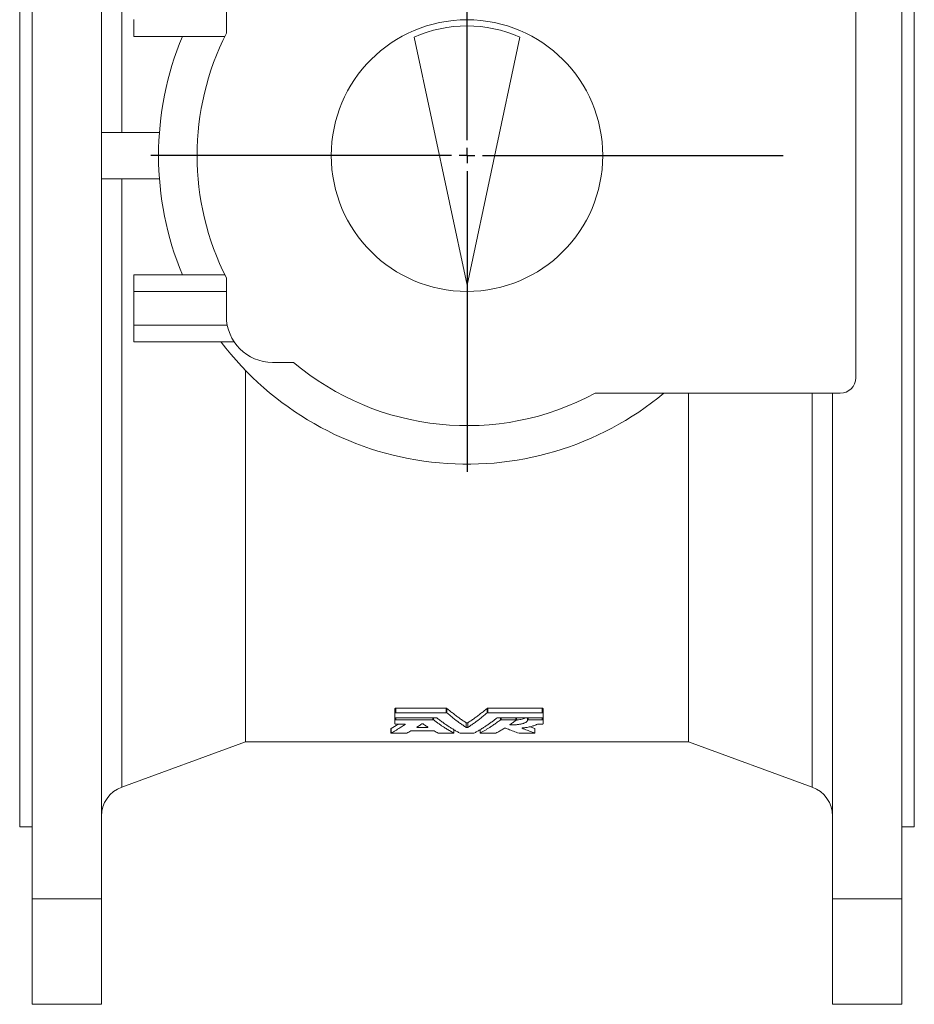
# Model space of a CAD drawing. Header units: millimetres. Extents: x -392 to 966, y -238 to 851.
# Tile 2 of 3: x 535 to 825, y 270 to 589. Entities that reach past the tile are written whole.
import ezdxf

# ---------------------------------------------------------------- set-up
doc = ezdxf.new("R2010")
doc.units = ezdxf.units.MM
doc.layers.add('FORMAT', color=7, linetype='Continuous')

# ---------------------------------------------------------------- blocks, each defined once
blk = doc.blocks.new('SW_CENTERMARKSYMBOL_1')
at = {"layer": 'FORMAT', "color": 0}
for p, q in [((0, 5), (0, 102.5)), ((-5, 0), (-102.5, 0)), ((0, 0), (-2.5, 0)), ((0, 0), (0, 2.5)), ((0, 0), (0, -2.5)), ((0, 0), (2.5, 0)), ((5, 0), (102.5, 0)), ((0, -5), (0, -102.5))]:
    blk.add_line(p, q, dxfattribs=at)

msp = doc.modelspace()

# ---------------------------------------------------------------- linework, layer by layer
at = {"color": 7, "linetype": 'Continuous', "lineweight": 15}
for p, q in [((538.76, 779.75), (538.76, 304.04)), ((561.26, 779.75), (561.26, 304.04)), ((820.76, 779.75), (820.76, 304.04)), ((534.76, 756.39), (534.76, 541.89)), ((824.76, 756.39), (824.76, 541.89)), ((805.76, 472.89), (805.76, 616.89)), ((601.76, 596.89), (601.76, 584.55)), ((571.76, 583.49), (571.76, 588.94)), ((601.23, 583.49), (571.76, 583.49)), ((679.76, 502.89), (662.68, 583.26)), ((679.76, 502.89), (696.84, 583.26)), ((561.26, 552.39), (580.04, 552.39)), ((534.76, 541.89), (534.76, 327.39)), ((824.76, 541.89), (824.76, 327.39)), ((561.26, 537.39), (580.04, 537.39)), ((571.76, 500.85), (571.76, 506.3)), ((601.23, 506.3), (571.76, 506.3)), ((601.76, 505.24), (601.76, 492.89)), ((571.76, 489.94), (571.76, 500.85)), ((601.76, 500.85), (571.76, 500.85)), ((602.05, 489.94), (571.76, 489.94)), ((571.76, 484.49), (571.76, 489.94)), ((604.34, 484.49), (571.76, 484.49)), ((616.76, 477.89), (623.48, 477.89)), ((607.97, 475.28), (607.97, 354.89)), ((721.32, 467.89), (800.76, 467.89)), ((751.55, 467.89), (751.55, 354.89)), ((798.26, 467.89), (798.26, 304.04)), ((656.41, 365.75), (656.41, 364.25)), ((656.41, 364.25), (656.41, 362.77)), ((656.65, 365.84), (673.05, 365.84)), ((656.65, 364.34), (673.05, 364.34)), ((686.47, 365.84), (704.17, 365.84)), ((686.47, 364.34), (704.17, 364.34)), ((704.41, 365.75), (704.41, 364.25)), ((704.41, 362.77), (704.41, 364.25)), ((656.41, 362.77), (656.41, 362.05)), ((656.41, 362.05), (656.41, 360.74)), ((656.65, 362.69), (669.84, 362.69)), ((656.65, 362.12), (668.66, 362.12)), ((656.65, 360.67), (659.47, 360.67)), ((689.68, 362.69), (704.17, 362.69)), ((690.86, 362.12), (695.54, 362.12)), ((695.78, 362.05), (695.78, 362.69)), ((699.36, 362.69), (699.36, 362.05)), ((699.6, 362.12), (704.17, 362.12)), ((702.79, 360.67), (704.17, 360.67)), ((704.41, 362.77), (704.41, 362.05)), ((704.41, 360.74), (704.41, 362.05)), ((655.11, 359.28), (655.11, 357.78)), ((655.35, 357.72), (660.03, 357.72)), ((661.74, 358.49), (668.89, 358.49)), ((663.78, 359.61), (666.85, 359.61)), ((670.6, 357.72), (675.28, 357.72)), ((675.52, 357.78), (675.52, 358.88)), ((677.72, 357.72), (681.8, 357.72)), ((684, 358.88), (684, 357.78)), ((684.24, 357.72), (688.92, 357.72)), ((696.82, 357.72), (701.5, 357.72)), ((701.7, 359.3), (700.23, 359.84)), ((701.74, 357.78), (701.74, 359.28)), ((567.84, 340.29), (607.97, 354.89)), ((607.97, 354.89), (751.55, 354.89)), ((751.55, 354.89), (791.68, 340.29)), ((534.76, 327.39), (538.76, 327.39)), ((820.76, 327.39), (824.76, 327.39)), ((561.26, 304.04), (538.76, 304.04)), ((538.76, 304.04), (538.76, 269.89)), ((561.26, 304.04), (561.26, 269.89)), ((798.26, 304.04), (820.76, 304.04)), ((798.26, 304.04), (798.26, 269.89)), ((820.76, 304.04), (820.76, 269.89)), ((561.26, 269.89), (538.76, 269.89)), ((798.26, 269.89), (820.76, 269.89))]:
    msp.add_line(p, q, dxfattribs=at)
at = {"color": 8, "linetype": 'Continuous', "lineweight": 0}
for p, q in [((567.84, 743.5), (567.84, 552.39)), ((567.84, 537.39), (567.84, 340.29)), ((791.68, 340.29), (791.68, 467.89)), ((656.65, 365.84), (656.65, 364.34)), ((673.05, 365.84), (673.05, 364.34)), ((673.27, 365.79), (673.27, 364.29)), ((686.25, 365.79), (686.25, 364.29)), ((686.47, 365.84), (686.47, 364.34)), ((704.17, 365.84), (704.17, 364.34)), ((656.65, 362.69), (656.65, 362.12)), ((659.69, 360.63), (659.69, 360.58)), ((668.66, 362.69), (668.66, 362.12)), ((668.88, 362.69), (668.88, 362.08)), ((679.54, 361.1), (679.54, 359.6)), ((679.98, 361.1), (679.98, 359.6)), ((690.64, 362.69), (690.64, 362.08)), ((690.86, 362.69), (690.86, 362.12)), ((693.88, 360.66), (693.88, 360.41)), ((695.54, 362.69), (695.54, 362.12)), ((699.6, 362.69), (699.6, 362.12)), ((704.17, 362.69), (704.17, 362.12)), ((655.13, 359.3), (655.13, 357.8)), ((663.78, 359.84), (663.78, 359.61)), ((666.85, 359.84), (666.85, 359.61)), ((675.5, 358.89), (675.5, 357.8)), ((684.02, 358.89), (684.02, 357.8)), ((697.61, 359.41), (697.61, 359.34)), ((701.7, 359.3), (701.7, 357.8))]:
    msp.add_line(p, q, dxfattribs=at)
at = {"color": 7, "linetype": 'Continuous', "lineweight": 15}
msp.add_circle((679.76, 544.89), 44, dxfattribs=at)
for centre, radius, start, end in [((679.76, 544.89), 87.5, 153.0533, 206.9467), ((679.76, 544.89), 42, 66, 114), ((679.76, 544.89), 100, 157.298, 202.702), ((616.76, 492.89), 15, 180, 270), ((679.76, 544.89), 100, 217.1613, 309.6461), ((679.76, 544.89), 87.5, 229.9706, 298.3576), ((800.76, 472.89), 5, 270, 0), ((571.26, 330.89), 10, 110, 180), ((788.26, 330.89), 10, 0, 70)]:
    msp.add_arc(centre, radius, start, end, dxfattribs=at)
for points, knots in [([(656.65, 365.84), (656.58, 365.84), (656.52, 365.83), (656.43, 365.8), (656.41, 365.78), (656.41, 365.75)], [0, 0, 0, 0, 0.5, 0.5, 1, 1, 1, 1]), ([(656.65, 364.34), (656.65, 364.34), (656.64, 364.34), (656.63, 364.34), (656.62, 364.34), (656.61, 364.34), (656.6, 364.34), (656.59, 364.34), (656.58, 364.34), (656.57, 364.34), (656.56, 364.34), (656.55, 364.33), (656.54, 364.33), (656.54, 364.33), (656.53, 364.33), (656.52, 364.33), (656.51, 364.33), (656.5, 364.32), (656.49, 364.32), (656.48, 364.32), (656.47, 364.31), (656.44, 364.3), (656.42, 364.29), (656.41, 364.27), (656.41, 364.26), (656.41, 364.25)], [0, 0, 0, 0, 0.015568, 0.031165, 0.062424, 0.087473, 0.125059, 0.153667, 0.170805, 0.196451, 0.217813, 0.249942, 0.278562, 0.295749, 0.321531, 0.343003, 0.375154, 0.40009, 0.437526, 0.468808, 0.500132, 0.624943, 0.749915, 0.874789, 1, 1, 1, 1]), ([(673.27, 365.79), (673.25, 365.8), (673.22, 365.82), (673.14, 365.83), (673.1, 365.84), (673.05, 365.84)], [0, 0, 0, 0, 0.5, 0.5, 1, 1, 1, 1]), ([(673.27, 364.29), (673.27, 364.29), (673.27, 364.29), (673.26, 364.29), (673.25, 364.3), (673.24, 364.3), (673.23, 364.31), (673.22, 364.31), (673.21, 364.32), (673.2, 364.32), (673.18, 364.33), (673.16, 364.33), (673.15, 364.33), (673.13, 364.33), (673.12, 364.34), (673.1, 364.34), (673.08, 364.34), (673.06, 364.34), (673.05, 364.34), (673.05, 364.34)], [0, 0, 0, 0, 0.031133, 0.062338, 0.124879, 0.196401, 0.249953, 0.299774, 0.374544, 0.446018, 0.499633, 0.581057, 0.642019, 0.684864, 0.749237, 0.830866, 0.892001, 0.935209, 1, 1, 1, 1]), ([(679.54, 361.1), (679.36, 361.21), (679.01, 361.44), (678.48, 361.79), (677.95, 362.15), (677.43, 362.52), (676.91, 362.89), (676.38, 363.28), (675.86, 363.67), (675.34, 364.08), (674.82, 364.49), (674.3, 364.91), (673.78, 365.35), (673.44, 365.64), (673.27, 365.79)], [0, 0, 0, 0, 0.083502, 0.166962, 0.250383, 0.333767, 0.41712, 0.500444, 0.583744, 0.667023, 0.750284, 0.833532, 0.916769, 1, 1, 1, 1]), ([(679.54, 359.6), (679.36, 359.71), (679, 359.94), (678.47, 360.3), (677.94, 360.66), (677.41, 361.03), (676.9, 361.4), (676.2, 361.91), (675.33, 362.58), (674.29, 363.42), (673.61, 364), (673.27, 364.29)], [0, 0, 0, 0, 0.085177, 0.169647, 0.253408, 0.336462, 0.418808, 0.500446, 0.669415, 0.835933, 1, 1, 1, 1]), ([(686.25, 365.79), (686.08, 365.64), (685.73, 365.35), (685.22, 364.91), (684.7, 364.49), (684.18, 364.08), (683.66, 363.67), (683.14, 363.28), (682.61, 362.89), (682.09, 362.52), (681.56, 362.15), (681.04, 361.79), (680.51, 361.44), (680.16, 361.21), (679.98, 361.1)], [0, 0, 0, 0, 0.083231, 0.166468, 0.249716, 0.332977, 0.416256, 0.499556, 0.58288, 0.666233, 0.749617, 0.833038, 0.916498, 1, 1, 1, 1]), ([(686.25, 364.29), (686.08, 364.14), (685.74, 363.85), (685.23, 363.43), (684.71, 363.01), (684.19, 362.59), (683.67, 362.18), (682.97, 361.65), (682.1, 361.02), (681.05, 360.29), (680.34, 359.83), (679.98, 359.6)], [0, 0, 0, 0, 0.081726, 0.164065, 0.247017, 0.330583, 0.414763, 0.499557, 0.663536, 0.83035, 1, 1, 1, 1]), ([(686.47, 365.84), (686.42, 365.84), (686.38, 365.84), (686.3, 365.82), (686.27, 365.8), (686.25, 365.79)], [0, 0, 0, 0, 0.5, 0.5, 1, 1, 1, 1]), ([(686.47, 364.34), (686.47, 364.34), (686.47, 364.34), (686.46, 364.34), (686.45, 364.34), (686.43, 364.34), (686.42, 364.34), (686.4, 364.34), (686.38, 364.33), (686.37, 364.33), (686.35, 364.33), (686.34, 364.33), (686.32, 364.32), (686.31, 364.32), (686.3, 364.31), (686.29, 364.31), (686.28, 364.3), (686.27, 364.3), (686.26, 364.29), (686.25, 364.29), (686.25, 364.29)], [0, 0, 0, 0, 0.015548, 0.031118, 0.062313, 0.124837, 0.196317, 0.249784, 0.320951, 0.374534, 0.446049, 0.499602, 0.549418, 0.624306, 0.695814, 0.749422, 0.799325, 0.874489, 0.937283, 1, 1, 1, 1]), ([(704.41, 365.75), (704.41, 365.78), (704.38, 365.8), (704.3, 365.83), (704.23, 365.84), (704.17, 365.84)], [0, 0, 0, 0, 0.5, 0.5, 1, 1, 1, 1]), ([(704.41, 364.25), (704.41, 364.26), (704.4, 364.27), (704.39, 364.29), (704.37, 364.3), (704.35, 364.31), (704.33, 364.32), (704.33, 364.32), (704.32, 364.32), (704.31, 364.32), (704.3, 364.33), (704.29, 364.33), (704.28, 364.33), (704.27, 364.33), (704.26, 364.33), (704.25, 364.33), (704.24, 364.34), (704.24, 364.34), (704.23, 364.34), (704.22, 364.34), (704.21, 364.34), (704.2, 364.34), (704.19, 364.34), (704.18, 364.34), (704.17, 364.34), (704.17, 364.34)], [0, 0, 0, 0, 0.12486, 0.249587, 0.374504, 0.499078, 0.534793, 0.549103, 0.570577, 0.599207, 0.642088, 0.666532, 0.703108, 0.721442, 0.749005, 0.77764, 0.794833, 0.820616, 0.842084, 0.874221, 0.902721, 0.920007, 0.945956, 0.967585, 1, 1, 1, 1]), ([(657.52, 360.67), (657.49, 360.65), (656.7, 360.13), (655.89, 359.7), (655.13, 359.3)], [0, 0, 0, 0, 0.045506, 1, 1, 1, 1]), ([(659.69, 360.58), (659.5, 360.45), (659.13, 360.2), (658.56, 359.82), (657.99, 359.46), (657.36, 359.07), (656.66, 358.65), (655.9, 358.21), (655.39, 357.94), (655.13, 357.8)], [0, 0, 0, 0, 0.123122, 0.247452, 0.372989, 0.499734, 0.664051, 0.830806, 1, 1, 1, 1]), ([(656.41, 362.77), (656.41, 362.77), (656.41, 362.76), (656.42, 362.74), (656.44, 362.73), (656.47, 362.72), (656.48, 362.72), (656.49, 362.71), (656.5, 362.71), (656.5, 362.71), (656.51, 362.71), (656.53, 362.71), (656.53, 362.7), (656.54, 362.7), (656.55, 362.7), (656.56, 362.7), (656.57, 362.7), (656.58, 362.7), (656.59, 362.7), (656.6, 362.7), (656.61, 362.7), (656.62, 362.7), (656.63, 362.7), (656.64, 362.69), (656.64, 362.69), (656.65, 362.69)], [0, 0, 0, 0, 0.124858, 0.249572, 0.374504, 0.499076, 0.534806, 0.549118, 0.570594, 0.599222, 0.642089, 0.666519, 0.703104, 0.721451, 0.749026, 0.777665, 0.794856, 0.820633, 0.842092, 0.874208, 0.902766, 0.920046, 0.945986, 0.967604, 1, 1, 1, 1]), ([(656.65, 362.12), (656.65, 362.12), (656.64, 362.12), (656.63, 362.12), (656.62, 362.12), (656.61, 362.12), (656.6, 362.12), (656.59, 362.12), (656.58, 362.12), (656.57, 362.12), (656.56, 362.12), (656.55, 362.12), (656.54, 362.12), (656.53, 362.11), (656.52, 362.11), (656.51, 362.11), (656.5, 362.11), (656.49, 362.11), (656.48, 362.1), (656.47, 362.1), (656.44, 362.09), (656.42, 362.08), (656.41, 362.06), (656.41, 362.05), (656.41, 362.05)], [0, 0, 0, 0, 0.015568, 0.031164, 0.062421, 0.087468, 0.125054, 0.153665, 0.170806, 0.19646, 0.217813, 0.249929, 0.278541, 0.3215, 0.342975, 0.375136, 0.400085, 0.437493, 0.46876, 0.500075, 0.62491, 0.749843, 0.874726, 1, 1, 1, 1]), ([(656.41, 360.74), (656.41, 360.74), (656.41, 360.73), (656.42, 360.72), (656.44, 360.71), (656.47, 360.7), (656.48, 360.69), (656.49, 360.69), (656.49, 360.69), (656.5, 360.69), (656.51, 360.69), (656.52, 360.68), (656.53, 360.68), (656.53, 360.68), (656.54, 360.68), (656.55, 360.68), (656.57, 360.68), (656.58, 360.68), (656.59, 360.68), (656.6, 360.68), (656.61, 360.67), (656.63, 360.67), (656.64, 360.67), (656.64, 360.67), (656.65, 360.67)], [0, 0, 0, 0, 0.124856, 0.249557, 0.374509, 0.499086, 0.530362, 0.542886, 0.561678, 0.586731, 0.624261, 0.652788, 0.669864, 0.695483, 0.716892, 0.749071, 0.777713, 0.820662, 0.842108, 0.874198, 0.91516, 0.946023, 0.967628, 1, 1, 1, 1]), ([(659.47, 360.67), (659.47, 360.67), (659.47, 360.67), (659.47, 360.67), (659.48, 360.67), (659.48, 360.67), (659.48, 360.67), (659.49, 360.67), (659.49, 360.67), (659.5, 360.67), (659.5, 360.67), (659.5, 360.67), (659.51, 360.67), (659.51, 360.67), (659.51, 360.67), (659.52, 360.67), (659.52, 360.67), (659.52, 360.67), (659.53, 360.67), (659.53, 360.67), (659.54, 360.67), (659.54, 360.67), (659.54, 360.67), (659.55, 360.67), (659.55, 360.67), (659.56, 360.67), (659.57, 360.67), (659.57, 360.67), (659.58, 360.67), (659.59, 360.66), (659.6, 360.66), (659.61, 360.66), (659.63, 360.66), (659.65, 360.65), (659.67, 360.64), (659.68, 360.64), (659.7, 360.63), (659.71, 360.61), (659.71, 360.6), (659.7, 360.59), (659.69, 360.58), (659.69, 360.58)], [0, 0, 0, 0, 0.007785, 0.01558, 0.023383, 0.031194, 0.039012, 0.046835, 0.054663, 0.062495, 0.070329, 0.078164, 0.086001, 0.093836, 0.101671, 0.109502, 0.11733, 0.125153, 0.13297, 0.140781, 0.148583, 0.156377, 0.164162, 0.171952, 0.187557, 0.201849, 0.223319, 0.234064, 0.250186, 0.265857, 0.281518, 0.312773, 0.375178, 0.437816, 0.500249, 0.562747, 0.625355, 0.750027, 0.874774, 0.94639, 1, 1, 1, 1]), ([(663.55, 359.69), (663.73, 359.81), (664.07, 360.03), (664.58, 360.37), (664.92, 360.61), (665.09, 360.72)], [0, 0, 0, 0, 0.333423, 0.666752, 1, 1, 1, 1]), ([(665.54, 360.72), (665.52, 360.74), (665.49, 360.75), (665.41, 360.76), (665.36, 360.77), (665.27, 360.77), (665.22, 360.76), (665.14, 360.75), (665.11, 360.74), (665.09, 360.72)], [0, 0, 0, 0, 0.25, 0.25, 0.5, 0.5, 0.75, 0.75, 1, 1, 1, 1]), ([(665.54, 360.72), (665.71, 360.61), (666.05, 360.37), (666.56, 360.03), (666.9, 359.81), (667.07, 359.69)], [0, 0, 0, 0, 0.333248, 0.666577, 1, 1, 1, 1]), ([(668.88, 362.08), (668.88, 362.08), (668.88, 362.08), (668.87, 362.08), (668.87, 362.08), (668.86, 362.09), (668.85, 362.09), (668.84, 362.1), (668.83, 362.1), (668.82, 362.1), (668.8, 362.11), (668.79, 362.11), (668.78, 362.11), (668.77, 362.12), (668.76, 362.12), (668.74, 362.12), (668.73, 362.12), (668.71, 362.12), (668.69, 362.12), (668.67, 362.12), (668.66, 362.12), (668.66, 362.12)], [0, 0, 0, 0, 0.015555, 0.031131, 0.062333, 0.124869, 0.196385, 0.24993, 0.299739, 0.374528, 0.446007, 0.499619, 0.556668, 0.590788, 0.642038, 0.68489, 0.749261, 0.830871, 0.892042, 0.935235, 1, 1, 1, 1]), ([(675.5, 357.8), (675.31, 357.9), (674.93, 358.1), (674.37, 358.42), (673.81, 358.74), (673.26, 359.08), (672.71, 359.41), (672.07, 359.82), (671.33, 360.31), (670.5, 360.88), (669.68, 361.47), (669.15, 361.88), (668.88, 362.08)], [0, 0, 0, 0, 0.085555, 0.170248, 0.254081, 0.337051, 0.419161, 0.500409, 0.627755, 0.753468, 0.87755, 1, 1, 1, 1]), ([(669.84, 362.69), (669.84, 362.69), (669.84, 362.69), (669.85, 362.69), (669.86, 362.69), (669.88, 362.69), (669.89, 362.69), (669.91, 362.69), (669.93, 362.69), (669.94, 362.69), (669.96, 362.68), (669.97, 362.68), (669.99, 362.68), (670, 362.67), (670.01, 362.67), (670.03, 362.67), (670.04, 362.66), (670.05, 362.66), (670.05, 362.65), (670.06, 362.65), (670.06, 362.65)], [0, 0, 0, 0, 0.015548, 0.031118, 0.062313, 0.124836, 0.196319, 0.249794, 0.32095, 0.374523, 0.446037, 0.4996, 0.549423, 0.624281, 0.695781, 0.749397, 0.79932, 0.874446, 0.937257, 1, 1, 1, 1]), ([(670.06, 362.65), (670.23, 362.51), (670.57, 362.24), (671.09, 361.85), (671.61, 361.46), (672.14, 361.08), (672.67, 360.71), (673.21, 360.34), (673.87, 359.9), (674.66, 359.39), (675.59, 358.82), (676.54, 358.27), (677.17, 357.93), (677.49, 357.75)], [0, 0, 0, 0, 0.069608, 0.1398, 0.210578, 0.28194, 0.353886, 0.426418, 0.499534, 0.621405, 0.745439, 0.871637, 1, 1, 1, 1]), ([(679.98, 361.1), (679.96, 361.08), (679.93, 361.07), (679.85, 361.06), (679.81, 361.06), (679.71, 361.06), (679.66, 361.06), (679.59, 361.07), (679.56, 361.08), (679.54, 361.1)], [0, 0, 0, 0, 0.25, 0.25, 0.5, 0.5, 0.75, 0.75, 1, 1, 1, 1]), ([(682.02, 357.75), (682.18, 357.84), (682.5, 358.01), (682.97, 358.27), (683.44, 358.54), (684.06, 358.9), (684.84, 359.38), (685.78, 359.98), (686.71, 360.61), (687.64, 361.27), (688.55, 361.94), (689.16, 362.41), (689.46, 362.65)], [0, 0, 0, 0, 0.063431, 0.126292, 0.188582, 0.250302, 0.376409, 0.500467, 0.628034, 0.753812, 0.8778, 1, 1, 1, 1]), ([(690.64, 362.08), (690.46, 361.94), (690.1, 361.67), (689.56, 361.28), (689.02, 360.89), (688.47, 360.5), (687.91, 360.13), (687.27, 359.7), (686.53, 359.24), (685.71, 358.74), (684.87, 358.26), (684.3, 357.95), (684.02, 357.8)], [0, 0, 0, 0, 0.08145, 0.163626, 0.246529, 0.330157, 0.414511, 0.499592, 0.621784, 0.745916, 0.871988, 1, 1, 1, 1]), ([(689.46, 362.65), (689.46, 362.65), (689.46, 362.65), (689.47, 362.65), (689.47, 362.66), (689.48, 362.66), (689.49, 362.67), (689.5, 362.67), (689.52, 362.67), (689.53, 362.68), (689.55, 362.68), (689.56, 362.68), (689.58, 362.69), (689.59, 362.69), (689.61, 362.69), (689.63, 362.69), (689.65, 362.69), (689.66, 362.69), (689.67, 362.69), (689.68, 362.69)], [0, 0, 0, 0, 0.031131, 0.062335, 0.124873, 0.196392, 0.24994, 0.299753, 0.374539, 0.446018, 0.499632, 0.581047, 0.642026, 0.684877, 0.74925, 0.830866, 0.892029, 0.935227, 1, 1, 1, 1]), ([(690.86, 362.12), (690.86, 362.12), (690.86, 362.12), (690.85, 362.12), (690.84, 362.12), (690.83, 362.12), (690.81, 362.12), (690.79, 362.12), (690.77, 362.12), (690.76, 362.12), (690.74, 362.11), (690.73, 362.11), (690.71, 362.11), (690.7, 362.1), (690.69, 362.1), (690.68, 362.1), (690.67, 362.09), (690.66, 362.09), (690.65, 362.08), (690.64, 362.08), (690.64, 362.08)], [0, 0, 0, 0, 0.015548, 0.031118, 0.062313, 0.124836, 0.196319, 0.249798, 0.320951, 0.37452, 0.446034, 0.4996, 0.549427, 0.624273, 0.695771, 0.749389, 0.799318, 0.874431, 0.937248, 1, 1, 1, 1]), ([(693.88, 360.41), (693.88, 360.41), (693.87, 360.41), (693.87, 360.41), (693.87, 360.41), (693.86, 360.41), (693.86, 360.41), (693.85, 360.41), (693.85, 360.41), (693.85, 360.41), (693.84, 360.41), (693.84, 360.41), (693.84, 360.41), (693.83, 360.41), (693.83, 360.41), (693.83, 360.41), (693.82, 360.41), (693.82, 360.41), (693.82, 360.41), (693.81, 360.41), (693.81, 360.42), (693.8, 360.42), (693.8, 360.42), (693.8, 360.42), (693.79, 360.42), (693.78, 360.42), (693.78, 360.42), (693.77, 360.42), (693.76, 360.42), (693.76, 360.42), (693.75, 360.42), (693.74, 360.43), (693.72, 360.43), (693.7, 360.44), (693.68, 360.44), (693.67, 360.45), (693.65, 360.46), (693.65, 360.47), (693.65, 360.48), (693.65, 360.49), (693.65, 360.5), (693.66, 360.5), (693.66, 360.51)], [0, 0, 0, 0, 0.007781, 0.015572, 0.023371, 0.031178, 0.038991, 0.046809, 0.054633, 0.06246, 0.07029, 0.078122, 0.085954, 0.093786, 0.101617, 0.109446, 0.117272, 0.125093, 0.132909, 0.140718, 0.148521, 0.156315, 0.164101, 0.171882, 0.187471, 0.20175, 0.223201, 0.233939, 0.250052, 0.267955, 0.281377, 0.31264, 0.374992, 0.437592, 0.500063, 0.562459, 0.625053, 0.749651, 0.82113, 0.874607, 0.946283, 1, 1, 1, 1]), ([(693.66, 360.51), (693.84, 360.63), (694.19, 360.87), (694.72, 361.25), (695.24, 361.63), (695.59, 361.89), (695.76, 362.02)], [0, 0, 0, 0, 0.2530559, 0.5040745, 0.7530558, 1, 1, 1, 1]), ([(699.36, 362.05), (699.37, 362.03), (699.37, 361.99), (699.37, 361.93), (699.36, 361.87), (699.34, 361.8), (699.29, 361.69), (699.19, 361.55), (699.03, 361.4), (698.81, 361.25), (698.54, 361.11), (698.23, 360.98), (697.87, 360.86), (697.47, 360.76), (697.03, 360.66), (696.56, 360.58), (696.06, 360.52), (695.53, 360.47), (694.99, 360.43), (694.55, 360.41), (694.23, 360.41), (694.04, 360.41), (693.93, 360.41), (693.88, 360.41)], [0, 0, 0, 0, 0.0209875, 0.0419273, 0.062841, 0.0941035, 0.1253326, 0.1876858, 0.2501503, 0.3127223, 0.3752263, 0.43764, 0.4999594, 0.5622378, 0.6245522, 0.6869215, 0.7493426, 0.811813, 0.8743529, 0.9370278, 0.9621736, 0.9810694, 1, 1, 1, 1]), ([(695.76, 362.02), (695.76, 362.02), (695.77, 362.03), (695.78, 362.04), (695.78, 362.05), (695.77, 362.06), (695.77, 362.07), (695.75, 362.08), (695.74, 362.09), (695.71, 362.1), (695.68, 362.11), (695.67, 362.11), (695.66, 362.11), (695.65, 362.11), (695.65, 362.12), (695.64, 362.12), (695.63, 362.12), (695.63, 362.12), (695.62, 362.12), (695.62, 362.12), (695.61, 362.12), (695.6, 362.12), (695.6, 362.12), (695.59, 362.12), (695.59, 362.12), (695.58, 362.12), (695.58, 362.12), (695.57, 362.12), (695.56, 362.12), (695.56, 362.12), (695.55, 362.12), (695.55, 362.12), (695.55, 362.12), (695.54, 362.12), (695.54, 362.12), (695.54, 362.12), (695.54, 362.12)], [0, 0, 0, 0, 0.062324, 0.125021, 0.24965, 0.312258, 0.374617, 0.437074, 0.49966, 0.624224, 0.686798, 0.717985, 0.733542, 0.749132, 0.763414, 0.784875, 0.795617, 0.811736, 0.826063, 0.834657, 0.847539, 0.858265, 0.87433, 0.888583, 0.897123, 0.910056, 0.920845, 0.937041, 0.951442, 0.960083, 0.966563, 0.973041, 0.979786, 0.986528, 0.993266, 1, 1, 1, 1]), ([(698.68, 362.69), (698.54, 362.63), (698.25, 362.48), (697.62, 362.29), (696.89, 362.13), (696.24, 362.03), (695.84, 362), (695.72, 361.99)], [0, 0, 0, 0, 0.2118, 0.448388, 0.684947, 0.907464, 1, 1, 1, 1]), ([(697.72, 359.43), (697.81, 359.44), (697.98, 359.46), (698.24, 359.49), (698.54, 359.53), (698.87, 359.58), (699.35, 359.65), (699.92, 359.76), (700.56, 359.91), (701.16, 360.07), (701.63, 360.22), (702.01, 360.37), (702.31, 360.5), (702.49, 360.59), (702.58, 360.64)], [0, 0, 0, 0, 0.0419872, 0.0838695, 0.1256847, 0.1880929, 0.2505269, 0.3752517, 0.5006151, 0.6256136, 0.7501108, 0.8328392, 0.9160458, 1, 1, 1, 1]), ([(699.6, 362.12), (699.6, 362.12), (699.6, 362.12), (699.59, 362.12), (699.58, 362.12), (699.57, 362.12), (699.56, 362.12), (699.55, 362.12), (699.54, 362.12), (699.53, 362.12), (699.52, 362.12), (699.51, 362.12), (699.5, 362.12), (699.49, 362.12), (699.48, 362.11), (699.47, 362.11), (699.46, 362.11), (699.46, 362.11), (699.44, 362.1), (699.42, 362.1), (699.4, 362.09), (699.38, 362.07), (699.36, 362.06), (699.36, 362.05), (699.36, 362.05)], [0, 0, 0, 0, 0.015573, 0.031175, 0.062444, 0.087501, 0.125096, 0.141454, 0.165957, 0.196499, 0.217869, 0.250011, 0.278642, 0.295834, 0.32162, 0.343094, 0.375242, 0.406407, 0.437632, 0.500243, 0.625044, 0.750061, 0.874898, 1, 1, 1, 1]), ([(702.58, 360.64), (702.58, 360.64), (702.58, 360.64), (702.58, 360.64), (702.59, 360.64), (702.6, 360.65), (702.61, 360.65), (702.63, 360.66), (702.64, 360.66), (702.66, 360.66), (702.68, 360.67), (702.7, 360.67), (702.72, 360.67), (702.74, 360.67), (702.76, 360.67), (702.78, 360.67), (702.79, 360.67)], [0, 0, 0, 0, 0.015563, 0.031146, 0.062362, 0.124923, 0.25004, 0.307063, 0.392533, 0.499788, 0.581428, 0.642418, 0.749453, 0.831235, 0.892463, 1, 1, 1, 1]), ([(704.17, 362.69), (704.17, 362.69), (704.17, 362.69), (704.18, 362.69), (704.19, 362.7), (704.2, 362.7), (704.21, 362.7), (704.22, 362.7), (704.23, 362.7), (704.24, 362.7), (704.25, 362.7), (704.26, 362.7), (704.27, 362.7), (704.28, 362.7), (704.29, 362.71), (704.3, 362.71), (704.31, 362.71), (704.32, 362.71), (704.33, 362.72), (704.35, 362.72), (704.37, 362.73), (704.39, 362.74), (704.4, 362.76), (704.41, 362.77), (704.41, 362.77)], [0, 0, 0, 0, 0.015568, 0.031165, 0.062422, 0.08747, 0.125055, 0.153666, 0.170806, 0.196458, 0.217813, 0.249933, 0.278547, 0.321507, 0.342981, 0.37514, 0.400085, 0.4375, 0.468771, 0.500089, 0.624916, 0.749862, 0.874744, 1, 1, 1, 1]), ([(704.41, 362.05), (704.41, 362.05), (704.4, 362.06), (704.39, 362.08), (704.37, 362.09), (704.35, 362.1), (704.33, 362.1), (704.32, 362.11), (704.32, 362.11), (704.31, 362.11), (704.3, 362.11), (704.29, 362.11), (704.28, 362.12), (704.27, 362.12), (704.26, 362.12), (704.25, 362.12), (704.24, 362.12), (704.24, 362.12), (704.23, 362.12), (704.22, 362.12), (704.21, 362.12), (704.2, 362.12), (704.19, 362.12), (704.18, 362.12), (704.17, 362.12), (704.17, 362.12)], [0, 0, 0, 0, 0.1248569, 0.2495665, 0.374506, 0.4990797, 0.5348153, 0.5491285, 0.5706046, 0.599231, 0.6420915, 0.6665161, 0.7031069, 0.7214586, 0.7490378, 0.7776774, 0.7948677, 0.8206415, 0.8420957, 0.8742037, 0.9027832, 0.9200622, 0.9459977, 0.9676121, 1, 1, 1, 1]), ([(704.17, 360.67), (704.17, 360.67), (704.17, 360.67), (704.18, 360.67), (704.19, 360.67), (704.2, 360.67), (704.21, 360.68), (704.22, 360.68), (704.23, 360.68), (704.24, 360.68), (704.25, 360.68), (704.26, 360.68), (704.27, 360.68), (704.28, 360.68), (704.29, 360.68), (704.3, 360.69), (704.31, 360.69), (704.32, 360.69), (704.33, 360.69), (704.35, 360.7), (704.37, 360.71), (704.39, 360.72), (704.4, 360.73), (704.41, 360.74), (704.41, 360.74)], [0, 0, 0, 0, 0.015568, 0.031164, 0.062419, 0.087465, 0.12505, 0.153663, 0.170806, 0.196465, 0.217814, 0.249922, 0.278529, 0.321485, 0.34296, 0.375127, 0.400085, 0.437479, 0.468734, 0.500043, 0.624896, 0.7498, 0.874686, 1, 1, 1, 1]), ([(655.13, 359.3), (655.12, 359.29), (655.11, 359.28), (655.11, 359.28), (655.11, 359.28)], [0, 0, 0, 0, 0.880269, 1, 1, 1, 1]), ([(655.13, 357.8), (655.13, 357.79), (655.12, 357.79), (655.11, 357.78), (655.11, 357.77), (655.12, 357.76), (655.12, 357.76), (655.13, 357.75), (655.15, 357.74), (655.18, 357.74), (655.21, 357.73), (655.22, 357.73), (655.23, 357.73), (655.24, 357.73), (655.24, 357.73), (655.25, 357.73), (655.26, 357.73), (655.26, 357.73), (655.27, 357.73), (655.28, 357.72), (655.28, 357.72), (655.29, 357.72), (655.3, 357.72), (655.31, 357.72), (655.31, 357.72), (655.32, 357.72), (655.33, 357.72), (655.34, 357.72), (655.34, 357.72), (655.35, 357.72), (655.35, 357.72)], [0, 0, 0, 0, 0.062374, 0.125035, 0.24967, 0.321183, 0.374597, 0.437126, 0.499692, 0.624335, 0.686857, 0.717997, 0.733597, 0.749226, 0.763534, 0.785015, 0.79576, 0.811875, 0.82619, 0.847634, 0.858338, 0.874366, 0.888672, 0.910207, 0.920987, 0.937163, 0.951543, 0.973101, 0.983869, 1, 1, 1, 1]), ([(660.03, 357.72), (660.03, 357.72), (660.04, 357.72), (660.05, 357.72), (660.06, 357.72), (660.08, 357.72), (660.1, 357.72), (660.11, 357.73), (660.13, 357.73), (660.15, 357.73), (660.16, 357.73), (660.17, 357.73), (660.19, 357.74), (660.2, 357.74), (660.21, 357.74), (660.22, 357.74), (660.23, 357.75), (660.24, 357.75), (660.24, 357.75), (660.25, 357.75), (660.25, 357.75), (660.25, 357.75)], [0, 0, 0, 0, 0.031118, 0.062312, 0.124834, 0.196325, 0.249826, 0.299604, 0.374502, 0.446009, 0.499598, 0.549467, 0.624228, 0.695696, 0.749329, 0.799302, 0.874305, 0.937169, 0.9686, 0.981165, 1, 1, 1, 1]), ([(660.25, 357.75), (660.46, 357.87), (660.88, 358.1), (661.31, 358.34), (661.52, 358.46)], [0, 0, 0, 0, 0.503129, 1, 1, 1, 1]), ([(661.52, 358.46), (661.52, 358.46), (661.52, 358.46), (661.52, 358.46), (661.53, 358.46), (661.53, 358.46), (661.54, 358.47), (661.55, 358.47), (661.56, 358.47), (661.58, 358.48), (661.59, 358.48), (661.6, 358.48), (661.62, 358.48), (661.64, 358.49), (661.65, 358.49), (661.67, 358.49), (661.69, 358.49), (661.71, 358.49), (661.72, 358.49), (661.73, 358.49), (661.74, 358.49)], [0, 0, 0, 0, 0.015553, 0.031128, 0.062328, 0.12486, 0.196372, 0.249909, 0.299706, 0.374529, 0.446019, 0.499631, 0.55667, 0.642044, 0.684909, 0.749279, 0.830867, 0.892095, 0.93527, 1, 1, 1, 1]), ([(663.55, 359.69), (663.52, 359.68), (663.53, 359.65), (663.62, 359.62), (663.7, 359.61), (663.78, 359.61)], [0, 0, 0, 0, 0.5, 0.5, 1, 1, 1, 1]), ([(666.85, 359.61), (666.93, 359.61), (667.01, 359.62), (667.1, 359.65), (667.1, 359.68), (667.07, 359.69)], [0, 0, 0, 0, 0.5, 0.5, 1, 1, 1, 1]), ([(668.89, 358.49), (668.89, 358.49), (668.9, 358.49), (668.91, 358.49), (668.93, 358.49), (668.94, 358.49), (668.96, 358.49), (668.98, 358.49), (668.99, 358.49), (669.01, 358.48), (669.02, 358.48), (669.04, 358.48), (669.05, 358.48), (669.07, 358.47), (669.08, 358.47), (669.09, 358.47), (669.1, 358.46), (669.1, 358.46), (669.11, 358.46), (669.11, 358.46), (669.11, 358.46), (669.11, 358.46)], [0, 0, 0, 0, 0.031117, 0.062311, 0.124833, 0.196323, 0.24982, 0.299597, 0.374503, 0.446011, 0.499596, 0.549458, 0.624232, 0.695706, 0.749337, 0.799302, 0.874324, 0.937181, 0.968606, 0.981169, 1, 1, 1, 1]), ([(669.11, 358.46), (669.32, 358.34), (669.74, 358.1), (670.17, 357.87), (670.38, 357.75)], [0, 0, 0, 0, 0.496871, 1, 1, 1, 1]), ([(670.38, 357.75), (670.38, 357.75), (670.38, 357.75), (670.39, 357.75), (670.39, 357.75), (670.4, 357.75), (670.41, 357.74), (670.42, 357.74), (670.43, 357.74), (670.44, 357.74), (670.45, 357.73), (670.47, 357.73), (670.48, 357.73), (670.5, 357.73), (670.52, 357.73), (670.53, 357.72), (670.55, 357.72), (670.57, 357.72), (670.59, 357.72), (670.6, 357.72), (670.6, 357.72)], [0, 0, 0, 0, 0.015553, 0.031127, 0.062327, 0.124857, 0.196368, 0.249903, 0.299698, 0.374527, 0.446019, 0.49963, 0.556667, 0.642047, 0.684915, 0.749284, 0.830867, 0.892106, 0.935277, 1, 1, 1, 1]), ([(675.28, 357.72), (675.28, 357.72), (675.28, 357.72), (675.29, 357.72), (675.29, 357.72), (675.29, 357.72), (675.3, 357.72), (675.3, 357.72), (675.3, 357.72), (675.31, 357.72), (675.31, 357.72), (675.32, 357.72), (675.32, 357.72), (675.32, 357.72), (675.33, 357.72), (675.33, 357.72), (675.33, 357.72), (675.34, 357.72), (675.34, 357.72), (675.35, 357.72), (675.35, 357.72), (675.35, 357.72), (675.36, 357.73), (675.36, 357.73), (675.36, 357.73), (675.37, 357.73), (675.37, 357.73), (675.38, 357.73), (675.39, 357.73), (675.39, 357.73), (675.4, 357.73), (675.41, 357.73), (675.42, 357.73), (675.44, 357.74), (675.46, 357.74), (675.48, 357.75), (675.49, 357.75), (675.51, 357.76), (675.52, 357.77), (675.52, 357.78), (675.51, 357.79), (675.5, 357.79), (675.5, 357.8)], [0, 0, 0, 0, 0.007785, 0.015579, 0.023381, 0.031191, 0.039008, 0.04683, 0.054657, 0.062487, 0.07032, 0.078155, 0.085991, 0.093826, 0.10166, 0.109492, 0.11732, 0.125144, 0.132963, 0.140775, 0.14858, 0.156377, 0.164165, 0.17195, 0.179743, 0.187544, 0.201828, 0.223288, 0.234029, 0.250147, 0.268056, 0.281482, 0.31275, 0.37512, 0.437742, 0.500214, 0.562651, 0.625269, 0.749922, 0.874698, 0.937397, 1, 1, 1, 1]), ([(677.49, 357.75), (677.49, 357.75), (677.5, 357.75), (677.5, 357.75), (677.5, 357.75), (677.51, 357.75), (677.52, 357.74), (677.53, 357.74), (677.54, 357.74), (677.55, 357.74), (677.57, 357.73), (677.58, 357.73), (677.6, 357.73), (677.61, 357.73), (677.63, 357.73), (677.65, 357.72), (677.67, 357.72), (677.68, 357.72), (677.7, 357.72), (677.71, 357.72), (677.72, 357.72)], [0, 0, 0, 0, 0.015553, 0.031127, 0.062327, 0.124857, 0.196368, 0.249903, 0.299698, 0.374527, 0.446019, 0.49963, 0.556667, 0.642047, 0.684915, 0.749284, 0.830867, 0.892106, 0.935277, 1, 1, 1, 1]), ([(679.98, 359.6), (679.98, 359.59), (679.97, 359.59), (679.95, 359.58), (679.92, 359.57), (679.89, 359.57), (679.87, 359.56), (679.86, 359.56), (679.85, 359.56), (679.85, 359.56), (679.85, 359.56), (679.85, 359.56), (679.84, 359.56), (679.84, 359.56), (679.83, 359.56), (679.83, 359.56), (679.83, 359.56), (679.83, 359.56), (679.82, 359.56), (679.82, 359.56), (679.81, 359.56), (679.81, 359.56), (679.81, 359.56), (679.8, 359.56), (679.8, 359.56), (679.79, 359.56), (679.79, 359.56), (679.79, 359.56), (679.78, 359.56), (679.78, 359.56), (679.77, 359.56), (679.77, 359.56), (679.76, 359.56), (679.76, 359.56), (679.76, 359.56), (679.75, 359.56), (679.75, 359.56), (679.75, 359.56), (679.74, 359.56), (679.74, 359.56), (679.74, 359.56), (679.74, 359.56), (679.73, 359.56), (679.73, 359.56), (679.73, 359.56), (679.73, 359.56), (679.73, 359.56), (679.72, 359.56), (679.72, 359.56), (679.72, 359.56), (679.72, 359.56), (679.71, 359.56), (679.71, 359.56), (679.71, 359.56), (679.71, 359.56), (679.71, 359.56), (679.7, 359.56), (679.7, 359.56), (679.7, 359.56), (679.7, 359.56), (679.7, 359.56), (679.69, 359.56), (679.69, 359.56), (679.69, 359.56), (679.69, 359.56), (679.68, 359.56), (679.68, 359.56), (679.68, 359.56), (679.68, 359.56), (679.68, 359.56), (679.67, 359.56), (679.67, 359.56), (679.67, 359.56), (679.67, 359.56), (679.67, 359.56), (679.66, 359.56), (679.66, 359.56), (679.66, 359.56), (679.65, 359.56), (679.62, 359.57), (679.6, 359.57), (679.57, 359.58), (679.55, 359.59), (679.54, 359.59), (679.54, 359.6)], [0, 0, 0, 0, 0.06246, 0.12502, 0.187359, 0.24994, 0.312266, 0.320075, 0.327893, 0.334152, 0.338848, 0.343546, 0.351378, 0.359212, 0.36548, 0.370181, 0.374881, 0.382713, 0.390541, 0.3968, 0.401492, 0.406181, 0.413989, 0.421789, 0.429578, 0.43736, 0.445152, 0.452954, 0.460766, 0.468586, 0.476412, 0.484244, 0.492079, 0.499916, 0.507754, 0.511673, 0.515591, 0.521859, 0.526559, 0.531257, 0.535171, 0.539083, 0.542994, 0.546903, 0.55081, 0.554715, 0.558617, 0.562517, 0.566414, 0.570308, 0.5742, 0.578096, 0.581994, 0.585894, 0.589798, 0.593703, 0.59761, 0.60152, 0.605431, 0.609344, 0.613259, 0.617174, 0.621091, 0.625009, 0.628928, 0.632847, 0.636766, 0.640686, 0.644606, 0.648526, 0.652445, 0.656364, 0.660283, 0.6642, 0.668117, 0.672032, 0.675946, 0.679858, 0.687677, 0.75008, 0.812713, 0.875064, 0.937598, 1, 1, 1, 1]), ([(681.8, 357.72), (681.81, 357.72), (681.81, 357.72), (681.82, 357.72), (681.84, 357.72), (681.86, 357.72), (681.87, 357.72), (681.89, 357.73), (681.91, 357.73), (681.92, 357.73), (681.94, 357.73), (681.95, 357.73), (681.96, 357.74), (681.98, 357.74), (681.99, 357.74), (682, 357.74), (682.01, 357.75), (682.02, 357.75), (682.02, 357.75), (682.02, 357.75), (682.02, 357.75), (682.02, 357.75)], [0, 0, 0, 0, 0.031118, 0.062312, 0.124834, 0.196325, 0.249826, 0.299604, 0.374502, 0.446009, 0.499598, 0.549467, 0.624228, 0.695696, 0.749329, 0.799302, 0.874305, 0.937169, 0.9686, 0.981165, 1, 1, 1, 1]), ([(684.02, 357.8), (684.01, 357.79), (684.01, 357.79), (684, 357.78), (684, 357.77), (684, 357.76), (684.01, 357.76), (684.02, 357.75), (684.04, 357.74), (684.07, 357.74), (684.1, 357.73), (684.11, 357.73), (684.12, 357.73), (684.12, 357.73), (684.13, 357.73), (684.14, 357.73), (684.15, 357.73), (684.15, 357.73), (684.16, 357.73), (684.17, 357.72), (684.17, 357.72), (684.18, 357.72), (684.19, 357.72), (684.2, 357.72), (684.2, 357.72), (684.21, 357.72), (684.22, 357.72), (684.22, 357.72), (684.23, 357.72), (684.24, 357.72), (684.24, 357.72)], [0, 0, 0, 0, 0.062374, 0.125035, 0.24967, 0.321183, 0.374597, 0.437126, 0.499692, 0.624335, 0.686857, 0.717997, 0.733597, 0.749226, 0.763534, 0.785015, 0.79576, 0.811875, 0.82619, 0.847634, 0.858338, 0.874366, 0.888672, 0.910207, 0.920987, 0.937163, 0.951543, 0.973101, 0.983869, 1, 1, 1, 1]), ([(688.92, 357.72), (688.92, 357.72), (688.92, 357.72), (688.94, 357.72), (688.95, 357.72), (688.97, 357.72), (688.99, 357.72), (689, 357.73), (689.02, 357.73), (689.04, 357.73), (689.05, 357.73), (689.06, 357.73), (689.08, 357.74), (689.09, 357.74), (689.1, 357.74), (689.11, 357.74), (689.12, 357.75), (689.13, 357.75), (689.13, 357.75), (689.14, 357.75), (689.14, 357.75), (689.14, 357.75)], [0, 0, 0, 0, 0.031118, 0.062312, 0.124834, 0.196325, 0.249826, 0.299604, 0.374502, 0.446009, 0.499598, 0.549467, 0.624228, 0.695696, 0.749329, 0.799302, 0.874305, 0.937169, 0.9686, 0.981165, 1, 1, 1, 1]), ([(689.14, 357.75), (689.33, 357.86), (689.7, 358.06), (690.26, 358.37), (690.81, 358.69), (691.36, 359.01), (691.72, 359.24), (691.9, 359.35)], [0, 0, 0, 0, 0.204187, 0.40628, 0.60628, 0.804187, 1, 1, 1, 1]), ([(691.9, 359.35), (691.9, 359.35), (691.91, 359.36), (691.94, 359.37), (691.97, 359.37), (692, 359.38), (692.01, 359.38), (692.01, 359.38), (692.02, 359.38), (692.03, 359.38), (692.03, 359.38), (692.03, 359.38), (692.04, 359.38), (692.04, 359.38), (692.05, 359.39), (692.06, 359.39), (692.06, 359.39), (692.07, 359.39), (692.07, 359.39), (692.07, 359.39), (692.07, 359.39), (692.08, 359.39), (692.08, 359.39), (692.09, 359.39), (692.09, 359.39), (692.09, 359.39), (692.1, 359.39), (692.1, 359.39), (692.1, 359.39), (692.11, 359.39), (692.11, 359.39), (692.12, 359.39), (692.12, 359.39), (692.12, 359.39), (692.13, 359.39), (692.13, 359.39), (692.14, 359.39), (692.14, 359.39), (692.14, 359.39), (692.15, 359.39), (692.15, 359.39), (692.16, 359.39), (692.16, 359.39), (692.17, 359.39), (692.17, 359.39), (692.17, 359.39), (692.18, 359.39), (692.18, 359.39), (692.19, 359.39), (692.19, 359.39), (692.19, 359.39), (692.2, 359.38), (692.2, 359.38), (692.21, 359.38), (692.21, 359.38), (692.22, 359.38), (692.22, 359.38), (692.23, 359.38), (692.23, 359.38), (692.23, 359.38), (692.24, 359.38), (692.24, 359.38), (692.26, 359.38), (692.28, 359.37), (692.3, 359.37), (692.32, 359.36), (692.32, 359.36)], [0, 0, 0, 0, 0.062503, 0.124976, 0.249516, 0.311919, 0.319693, 0.327477, 0.343073, 0.355572, 0.36308, 0.374347, 0.380891, 0.390709, 0.400527, 0.415249, 0.427508, 0.434857, 0.440365, 0.445869, 0.452553, 0.45923, 0.4659, 0.472566, 0.479239, 0.485921, 0.492609, 0.499302, 0.507118, 0.51494, 0.522767, 0.530597, 0.538429, 0.546262, 0.554095, 0.561927, 0.569755, 0.57758, 0.585399, 0.593212, 0.601017, 0.608813, 0.616599, 0.624382, 0.632174, 0.639976, 0.647786, 0.655604, 0.663427, 0.671254, 0.679086, 0.68692, 0.701246, 0.70984, 0.722726, 0.733455, 0.739887, 0.744708, 0.749526, 0.757326, 0.765116, 0.780695, 0.811943, 0.874551, 0.936899, 1, 1, 1, 1]), ([(692.32, 359.36), (692.6, 359.25), (693.16, 359.02), (694.01, 358.69), (694.87, 358.37), (695.74, 358.05), (696.33, 357.85), (696.62, 357.75)], [0, 0, 0, 0, 0.195669, 0.393504, 0.593504, 0.795669, 1, 1, 1, 1]), ([(696.62, 357.75), (696.62, 357.75), (696.62, 357.75), (696.62, 357.75), (696.63, 357.74), (696.64, 357.74), (696.65, 357.74), (696.67, 357.73), (696.69, 357.73), (696.71, 357.73), (696.73, 357.73), (696.76, 357.72), (696.79, 357.72), (696.81, 357.72), (696.82, 357.72)], [0, 0, 0, 0, 0.01557, 0.031159, 0.062383, 0.124963, 0.250187, 0.307306, 0.392767, 0.500028, 0.642921, 0.74982, 0.875069, 1, 1, 1, 1]), ([(697.61, 359.34), (697.61, 359.34), (697.6, 359.35), (697.58, 359.36), (697.58, 359.36), (697.57, 359.37), (697.57, 359.38), (697.58, 359.39), (697.6, 359.4), (697.62, 359.41), (697.64, 359.42), (697.65, 359.42), (697.66, 359.42), (697.67, 359.43), (697.68, 359.43), (697.68, 359.43), (697.69, 359.43), (697.7, 359.43), (697.71, 359.43), (697.72, 359.43), (697.72, 359.43), (697.72, 359.43), (697.72, 359.43)], [0, 0, 0, 0, 0.0623797, 0.1251445, 0.2499266, 0.2917119, 0.3751765, 0.5000232, 0.6248224, 0.6963599, 0.7500573, 0.8124093, 0.8436231, 0.8592671, 0.8749264, 0.8999962, 0.915039, 0.9375883, 0.9688465, 0.9844392, 0.9922239, 1, 1, 1, 1]), ([(701.7, 357.8), (701.42, 357.9), (700.87, 358.1), (700.04, 358.4), (699.22, 358.71), (698.41, 359.02), (697.88, 359.23), (697.61, 359.34)], [0, 0, 0, 0, 0.204114, 0.406171, 0.606171, 0.804114, 1, 1, 1, 1]), ([(701.5, 357.72), (701.5, 357.72), (701.5, 357.72), (701.51, 357.72), (701.51, 357.72), (701.51, 357.72), (701.52, 357.72), (701.52, 357.72), (701.53, 357.72), (701.53, 357.72), (701.53, 357.72), (701.54, 357.72), (701.54, 357.72), (701.55, 357.72), (701.55, 357.72), (701.55, 357.72), (701.56, 357.72), (701.56, 357.72), (701.57, 357.72), (701.57, 357.72), (701.57, 357.73), (701.58, 357.73), (701.58, 357.73), (701.59, 357.73), (701.59, 357.73), (701.59, 357.73), (701.6, 357.73), (701.6, 357.73), (701.61, 357.73), (701.61, 357.73), (701.64, 357.73), (701.67, 357.74), (701.71, 357.75), (701.72, 357.76), (701.73, 357.76), (701.74, 357.77), (701.74, 357.78), (701.73, 357.79), (701.72, 357.8), (701.71, 357.8), (701.7, 357.8)], [0, 0, 0, 0, 0.007789, 0.015587, 0.023395, 0.031211, 0.039033, 0.046861, 0.054693, 0.062529, 0.070367, 0.078206, 0.086045, 0.093882, 0.101717, 0.109548, 0.117374, 0.125194, 0.133007, 0.140811, 0.148606, 0.156393, 0.168869, 0.176366, 0.181993, 0.187624, 0.195449, 0.20328, 0.218952, 0.23463, 0.250306, 0.375005, 0.49973, 0.562362, 0.624802, 0.687305, 0.749901, 0.874578, 0.937222, 1, 1, 1, 1]), ([(701.73, 359.28), (701.74, 359.28), (701.74, 359.28), (701.72, 359.29), (701.7, 359.3), (701.7, 359.3)], [0, 0, 0, 0, 0.170073, 0.780483, 1, 1, 1, 1])]:
    msp.add_open_spline(points, degree=3, knots=knots, dxfattribs=at)

# ---------------------------------------------------------------- block references
at = {"layer": 'FORMAT', "color": 7}
msp.add_blockref('SW_CENTERMARKSYMBOL_1', (679.76, 544.89), dxfattribs=at)

doc.saveas('drawing.dxf')
